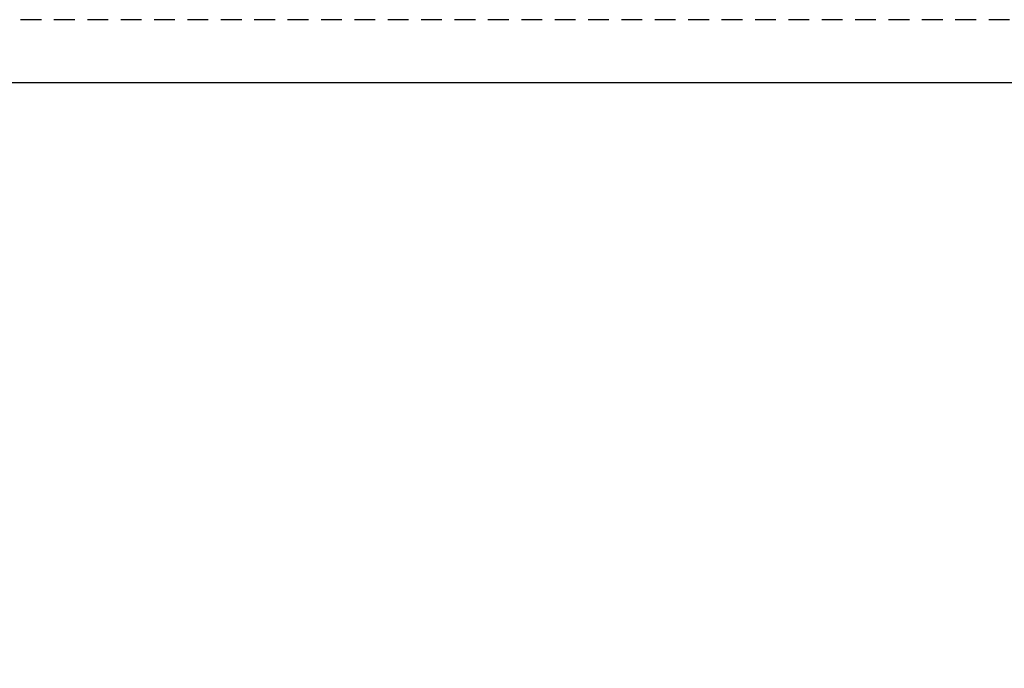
# Paper-space layout '113851WD001' of a CAD drawing. Header units: feet. Extents: x 0 to 187, y 0 to 115.
# Tile 8 of 18: x 13.52 to 21.34, y 16.6 to 21.75. Entities that reach past the tile are written whole.
import ezdxf
from ezdxf.enums import TextEntityAlignment as Align

# ---------------------------------------------------------------- set-up
doc = ezdxf.new("R2010")
doc.units = ezdxf.units.FT
doc.header["$MEASUREMENT"] = 0
doc.linetypes.add('OhDOT_USTN3', pattern=[0.22, 0.165, -0.055])
for name, color, linetype in [('SH_Border', 7, 'Continuous'), ('SH_Cut_Line', 7, 'OhDOT_USTN3'), ('SH_Data', 7, 'Continuous')]:
    doc.layers.add(name, color=color, linetype=linetype)
doc.styles.add('Font 70-Main Title', font='txt', dxfattribs={"width": 1.15, "height": 0.25})
doc.styles.add('Straight-Normal', font='font30.shx', dxfattribs={"height": 0.14})
doc.styles.add('Straight-Sub Title', font='font30.shx', dxfattribs={"height": 0.17})

# ---------------------------------------------------------------- blocks, each defined once
blk = doc.blocks.new('BLKWO')
at = {"layer": 'SH_Border', "color": 7, "linetype": 'Continuous', "flags": 128}
blk.add_lwpolyline([(2, 21.5), (33.5, 21.5), (33.5, 0.5), (2, 0.5), (2, 21.5)], close=True, dxfattribs=at)
at = {"layer": 'SH_Cut_Line', "color": 7, "linetype": 'OhDOT_USTN3', "flags": 128}
blk.add_lwpolyline([(0, 0), (34, 0), (34, 22), (0, 22), (0, 0)], close=True, dxfattribs=at)
at = {"layer": 'SH_Data', "style": 'Straight-Normal'}
for tag, p in [('CALCULATED', (32.9892, 21.0203)), ('CHECKED', (33.4892, 21.0203))]:
    blk.add_attdef(tag, text='', height=0.14, rotation=90, dxfattribs=at).set_placement(p, align=Align.BOTTOM_CENTER)
at = {"layer": 'SH_Data', "style": 'Font 70-Main Title', "width": 1.15}
for tag, p in [('TITLEAREA2M', (33, 13.2917)), ('TITLEAREA1', (33, 3.7917))]:
    blk.add_attdef(tag, text='', height=0.25, rotation=90, dxfattribs=at).set_placement(p, align=Align.MIDDLE_CENTER)
at = {"layer": 'SH_Data', "style": 'Straight-Sub Title'}
for tag, p in [('SHEETNO', (33.0203, 1.0031)), ('SHEETTOTAL', (33.0203, 0.6634))]:
    blk.add_attdef(tag, text='', height=0.17, dxfattribs=at).set_placement(p, align=Align.BOTTOM_CENTER)

psp = doc.layouts.new('113851WD001')

# ---------------------------------------------------------------- block references
at = {"layer": 'SH_Border'}
psp.add_blockref('BLKWO', (-0.25, -0.25), dxfattribs=at)

doc.saveas('drawing.dxf')
